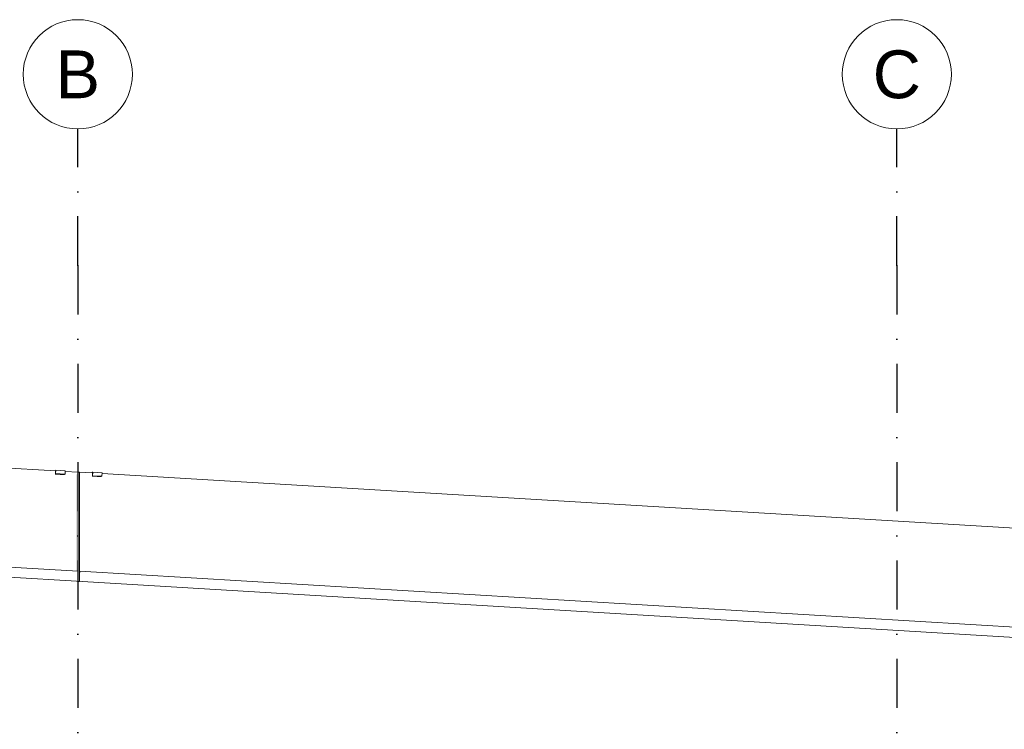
# Model space of a CAD drawing. Header units: millimetres. Extents: x -7573737 to -7522798, y -9734 to 10800.
# Tile 7 of 21: x -7563987 to -7556773, y 5603 to 10800. Entities that reach past the tile are written whole.
import ezdxf
from ezdxf.enums import TextEntityAlignment as Align

# ---------------------------------------------------------------- set-up
doc = ezdxf.new("R2010")
doc.units = ezdxf.units.MM
doc.header["$MEASUREMENT"] = 0
doc.linetypes.add('Kropki i Kreski', pattern=[720, 360, -180, 0, -180])
for name, color, linetype in [('Nowe_260-A Balustrady', 7, 'Continuous'), ('Nowe_280-A Dachy Powłoki', 7, 'Continuous'), ('Nowe_410-K Osie', 7, 'Continuous')]:
    doc.layers.add(name, color=color, linetype=linetype)
for name, color, linetype, lineweight in [('Nowe_260-A Balustrady_Nr_pióra__11', 7, 'Continuous', 13), ('Nowe_260-A Balustrady_Nr_pióra__91', 7, 'Continuous', 13), ('Nowe_410-K Osie_Nr_pióra__1', 7, 'Continuous', 13), ('Nowe_410-K Osie_Nr_pióra__7', 7, 'Continuous', 13)]:
    doc.layers.add(name, color=color, linetype=linetype, lineweight=lineweight)
for name, color, linetype, lineweight, true_color in [('Nowe_260-A Balustrady_Nr_pióra__61', 7, 'Continuous', 13, 0x6a6a6a), ('Nowe_280-A Dachy Powłoki_Nr_pióra__61', 7, 'Continuous', 13, 0x6a6a6a), ('Nowe_410-K Osie_Nr_pióra__25', 7, 'Continuous', 25, 0x40a5ff)]:
    doc.layers.add(name, color=color, linetype=linetype, lineweight=lineweight, true_color=true_color)
doc.styles.add('STYL_AUTOMATYCZNY_1', font='arial.ttf')

# ---------------------------------------------------------------- blocks, each defined once
blk = doc.blocks.new('ElemPrzekroju_2', base_point=(-6982742.1, 0))
at = {"layer": 'Nowe_280-A Dachy Powłoki_Nr_pióra__61', "color": 251, "linetype": 'Continuous', "lineweight": 13, "true_color": 0x6a6a6a}
for p, q in [((-7569230.3, 7026.4), (-7563487.3, 6681.8)), ((-7563487.3, 6681.8), (-7545724.4, 5616.1))]:
    blk.add_line(p, q, dxfattribs=at)
blk = doc.blocks.new('ElemPrzekroju_7', base_point=(-6982742.1, 0))
at = {"layer": 'Nowe_260-A Balustrady_Nr_pióra__61', "linetype": 'Continuous', "lineweight": 0, "true_color": 0x1a1a1a}
for points in [[(-7568993, 7083.8), (-7568993.1, 7083.6), (-7568995.3, 7012.3), (-7568995.2, 7012.3)], [(-7563558, 6761.3), (-7563557.7, 6761.3), (-7563558.1, 6761.3)], [(-7563557.7, 6761.3), (-7563558, 6761.3), (-7563557.7, 6686.8)], [(-7563547.7, 6736.2), (-7563547.7, 6735.9), (-7563547.7, 6735.7), (-7563546.2, 6760.6), (-7563546.2, 6760.6)]]:
    blk.add_hatch(color=250, dxfattribs=at).paths.add_polyline_path(points)
at = {"layer": 'Nowe_260-A Balustrady_Nr_pióra__11', "color": 7, "linetype": 'Continuous', "lineweight": 13}
for p, q in [((-7568993, 7086.8), (-7568995.3, 7012.3)), ((-7568975.8, 7086.8), (-7568993, 7086.8)), ((-7568993, 7086.8), (-7563557.7, 6761.3)), ((-7563547.7, 6760.7), (-7563546.2, 6760.6)), ((-7563546.2, 6760.6), (-7563547.7, 6735.7)), ((-7563550.6, 6686), (-7563550.7, 6685.6))]:
    blk.add_line(p, q, dxfattribs=at)
blk = doc.blocks.new('ElemPrzekroju_8', base_point=(-6982742.1, 0))
at = {"layer": 'Nowe_260-A Balustrady_Nr_pióra__11', "color": 7, "linetype": 'Continuous', "lineweight": 13}
for p, q in [((-7563557.7, 7486.3), (-7563561.6, 7486.4)), ((-7563561.6, 7486.4), (-7563557.7, 7486.2)), ((-7563561.6, 7486.3), (-7563561.6, 7486.4)), ((-7563553.6, 7486.2), (-7563553.7, 7486.2))]:
    blk.add_line(p, q, dxfattribs=at)
blk = doc.blocks.new('ElemPrzekroju_10', base_point=(-6982742.1, 0))
at = {"layer": 'Nowe_260-A Balustrady_Nr_pióra__61', "linetype": 'Continuous', "lineweight": 0, "true_color": 0x1a1a1a}
for points in [[(-7563547.5, 6760.7), (-7563546.2, 6760.6), (-7563546.2, 6761.1), (-7563547.4, 6761.1)], [(-7563550.7, 6685.6), (-7563550.7, 6685.6), (-7563550.7, 6686.2)], [(-7563550.6, 6686), (-7563549.2, 6685.5), (-7563547.9, 6685.5), (-7563547.7, 6685.8)]]:
    blk.add_hatch(color=250, dxfattribs=at).paths.add_polyline_path(points)
at = {"layer": 'Nowe_260-A Balustrady_Nr_pióra__11', "color": 7, "linetype": 'Continuous', "lineweight": 13}
for p, q in [((-7563546.2, 6761.1), (-7563547.7, 6736.1)), ((-7563547.4, 6761.1), (-7563546.2, 6761.1)), ((-7563546.2, 6761.1), (-7545712.7, 5691)), ((-7563550.7, 6686), (-7563550.7, 6685.6))]:
    blk.add_line(p, q, dxfattribs=at)
blk = doc.blocks.new('ElemPrzekroju_17', base_point=(-6982742.1, 0))
at = {"layer": 'Nowe_260-A Balustrady_Nr_pióra__11', "color": 7, "linetype": 'Continuous', "lineweight": 13}
blk.add_line((-7545894.1, 6427.3), (-7563382.8, 7476.1), dxfattribs=at)
at = {"layer": 'Nowe_260-A Balustrady_Nr_pióra__91', "color": 7, "linetype": 'Continuous', "lineweight": 13}
for p, q in [((-7563456.3, 7485.3), (-7563456.3, 7485.3)), ((-7563456.3, 7485.3), (-7563456.3, 7485.3)), ((-7563451.5, 7485.3), (-7563451.4, 7485.3)), ((-7563382.6, 7481.2), (-7563382.5, 7481.2)), ((-7563382.5, 7481.2), (-7563382.5, 7481.2))]:
    blk.add_line(p, q, dxfattribs=at)
blk = doc.blocks.new('ElemPrzekroju_18', base_point=(-6982742.1, 0))
at = {"layer": 'Nowe_260-A Balustrady_Nr_pióra__91', "color": 7, "linetype": 'Continuous', "lineweight": 13}
blk.add_line((-7563652.5, 7491.8), (-7563652.2, 7496.8), dxfattribs=at)
blk = doc.blocks.new('ElemPrzekroju_20', base_point=(-6982742.1, 0))
at = {"layer": 'Nowe_260-A Balustrady_Nr_pióra__61', "linetype": 'Continuous', "lineweight": 0, "true_color": 0x1a1a1a}
for points in [[(-7568876.7, 7778.8), (-7568806.8, 7774.6), (-7568801.8, 7781.6), (-7568871.7, 7785.8), (-7568870.5, 7805.8), (-7568873.6, 7806), (-7568875.2, 7803.7)], [(-7563728.6, 7468.9), (-7563658.7, 7464.7), (-7563653.7, 7471.8), (-7563723.6, 7476), (-7563722.4, 7496), (-7563725.5, 7496.2), (-7563727.1, 7493.9)], [(-7563557.9, 7486.1), (-7563572.7, 7465.2), (-7563572.7, 6762.2), (-7563557.7, 6761.3), (-7563557.7, 7486.1)]]:
    blk.add_hatch(color=250, dxfattribs=at).paths.add_polyline_path(points)
at = {"layer": 'Nowe_260-A Balustrady_Nr_pióra__11', "color": 7, "linetype": 'Continuous', "lineweight": 13}
for p, q in [((-7568980.3, 7086.8), (-7568980.3, 7812.4)), ((-7568980.3, 7812.4), (-7568870.5, 7805.8)), ((-7568800.6, 7801.6), (-7563722.4, 7496)), ((-7563652.5, 7491.8), (-7563557.7, 7486.1))]:
    blk.add_line(p, q, dxfattribs=at)
at = {"layer": 'Nowe_260-A Balustrady_Nr_pióra__91', "color": 7, "linetype": 'Continuous', "lineweight": 13}
for p, q in [((-7568870.2, 7810.8), (-7568871.7, 7785.8)), ((-7568800.3, 7806.6), (-7568870.2, 7810.8)), ((-7568800.3, 7806.6), (-7568801.8, 7781.6)), ((-7568801.8, 7781.6), (-7568871.7, 7785.8)), ((-7563722.1, 7501), (-7563723.6, 7476)), ((-7563653.7, 7471.8), (-7563723.6, 7476)), ((-7563652.2, 7496.8), (-7563722.1, 7501)), ((-7563652.2, 7496.8), (-7563653.7, 7471.8))]:
    blk.add_line(p, q, dxfattribs=at)
blk = doc.blocks.new('ElemPrzekroju_23', base_point=(-6982742.1, 0))
at = {"layer": 'Nowe_260-A Balustrady_Nr_pióra__61', "linetype": 'Continuous', "lineweight": 0, "true_color": 0x1a1a1a}
for points in [[(-7563553.5, 7486.2), (-7563553.5, 7486.2), (-7563551.9, 7486.1), (-7563551.9, 7486.3)], [(-7563457.3, 7454.2), (-7563388.3, 7450.1), (-7563384.8, 7456.2), (-7563453.7, 7460.4), (-7563452.6, 7480.3), (-7563455.1, 7480.5), (-7563455.8, 7479.2)], [(-7563456.6, 7480.6), (-7563452.6, 7480.3), (-7563453.7, 7460.4), (-7563452.9, 7460.4), (-7563451.5, 7485.3), (-7563456.3, 7485.3)], [(-7563384, 7456.2), (-7563452.9, 7460.4), (-7563453.7, 7460.4), (-7563384.8, 7456.2)], [(-7563547.7, 6760.7), (-7563547.5, 6760.7), (-7563547.4, 6761.1), (-7563547.7, 6760.7)]]:
    blk.add_hatch(color=250, dxfattribs=at).paths.add_polyline_path(points)
at = {"layer": 'Nowe_260-A Balustrady_Nr_pióra__11', "color": 7, "linetype": 'Continuous', "lineweight": 13}
for p, q in [((-7563553.5, 7486.2), (-7563551.9, 7486.3)), ((-7563551.9, 7486.1), (-7563551.9, 7486.3)), ((-7563551.9, 7486.3), (-7563452.6, 7480.3)), ((-7563382.8, 7476.1), (-7545890.1, 6426.6))]:
    blk.add_line(p, q, dxfattribs=at)
at = {"layer": 'Nowe_260-A Balustrady_Nr_pióra__91', "color": 7, "linetype": 'Continuous', "lineweight": 13}
for p, q in [((-7563456.6, 7480.6), (-7563456.3, 7485.3)), ((-7563456.3, 7485.3), (-7563451.5, 7485.3)), ((-7563453.7, 7460.4), (-7563452.6, 7480.3)), ((-7563452.9, 7460.4), (-7563453.7, 7460.4)), ((-7563384.8, 7456.2), (-7563453.7, 7460.4)), ((-7563451.5, 7485.3), (-7563452.9, 7460.4)), ((-7563384, 7456.2), (-7563452.9, 7460.4)), ((-7563382.5, 7481.2), (-7563451.5, 7485.3)), ((-7563384, 7456.2), (-7563384.8, 7456.2)), ((-7563382.5, 7481.2), (-7563384, 7456.2))]:
    blk.add_line(p, q, dxfattribs=at)
blk = doc.blocks.new('ElemPrzekroju_24', base_point=(-6982742.1, 0))
at = {"layer": 'Nowe_260-A Balustrady_Nr_pióra__61', "linetype": 'Continuous', "lineweight": 0, "true_color": 0x1a1a1a}
blk.add_hatch(color=250, dxfattribs=at).paths.add_polyline_path([(-7563557.7, 7486.2), (-7563557.7, 7486.1), (-7563557.7, 6761.3), (-7563557.7, 7486.4)])
at = {"layer": 'Nowe_260-A Balustrady_Nr_pióra__11', "color": 7, "linetype": 'Continuous', "lineweight": 13}
for p, q in [((-7563557.7, 7486.2), (-7563557.7, 7486.4)), ((-7563557.7, 7486.4), (-7563547.7, 7485.8)), ((-7563557.7, 6686.4), (-7563557.7, 7486.4)), ((-7563557.7, 7486.1), (-7563557.7, 7486.2)), ((-7563547.7, 6685.8), (-7563547.7, 7485.8)), ((-7563557.7, 6686.4), (-7563547.7, 6685.8))]:
    blk.add_line(p, q, dxfattribs=at)
blk = doc.blocks.new('Standardowy znacznik osi[4]', base_point=(-7563560.7, 10000))
at = {"layer": 'Nowe_410-K Osie_Nr_pióra__25', "color": 161, "linetype": 'Kropki i Kreski', "lineweight": 25, "true_color": 0x40a5ff}
for q in [(-7563560.7, 10000), (-7563560.7, -7933.8)]:
    blk.add_line((-7563560.7, 9000), q, dxfattribs=at)
blk.add_point((-7563560.7, 9000), dxfattribs=at)
blk.add_point((-7563560.7, 9000), dxfattribs=at)
at = {"layer": 'Nowe_410-K Osie_Nr_pióra__7', "color": 7, "linetype": 'Continuous', "lineweight": 13}
blk.add_circle((-7563560.7, 10400), 400, dxfattribs=at)
at = {"layer": 'Nowe_410-K Osie_Nr_pióra__1', "color": 7, "lineweight": 13, "style": 'STYL_AUTOMATYCZNY_1'}
for tag, p in [('AC_MarkerText_1_0', (-7563560.7, 10575)), ('AC_MarkerText_1_1', (-7563560.7, -9158.8))]:
    blk.add_attdef(tag, text='', height=350, rotation=360, dxfattribs=at).set_placement(p, align=Align.TOP_CENTER)
blk = doc.blocks.new('Standardowy znacznik osi[5]', base_point=(-7557560.4, 10000))
at = {"layer": 'Nowe_410-K Osie_Nr_pióra__25', "color": 161, "linetype": 'Kropki i Kreski', "lineweight": 25, "true_color": 0x40a5ff}
for q in [(-7557560.4, 10000), (-7557560.4, -7933.8)]:
    blk.add_line((-7557560.4, 9000), q, dxfattribs=at)
blk.add_point((-7557560.4, 9000), dxfattribs=at)
blk.add_point((-7557560.4, 9000), dxfattribs=at)
at = {"layer": 'Nowe_410-K Osie_Nr_pióra__7', "color": 7, "linetype": 'Continuous', "lineweight": 13}
blk.add_circle((-7557560.4, 10400), 400, dxfattribs=at)
at = {"layer": 'Nowe_410-K Osie_Nr_pióra__1', "color": 7, "lineweight": 13, "style": 'STYL_AUTOMATYCZNY_1'}
for tag, p in [('AC_MarkerText_1_0', (-7557560.4, 10575)), ('AC_MarkerText_1_1', (-7557560.4, -9158.8))]:
    blk.add_attdef(tag, text='', height=350, rotation=360, dxfattribs=at).set_placement(p, align=Align.TOP_CENTER)

msp = doc.modelspace()

# ---------------------------------------------------------------- block references
at = {"layer": 'Nowe_260-A Balustrady', "lineweight": 0}
for name in ['ElemPrzekroju_20', 'ElemPrzekroju_18', 'ElemPrzekroju_8', 'ElemPrzekroju_24', 'ElemPrzekroju_23', 'ElemPrzekroju_17', 'ElemPrzekroju_7', 'ElemPrzekroju_10']:
    msp.add_blockref(name, (-6982742.1, 0), dxfattribs=at)
at = {"layer": 'Nowe_280-A Dachy Powłoki', "lineweight": 0}
msp.add_blockref('ElemPrzekroju_2', (-6982742.1, 0), dxfattribs=at)
at = {"layer": 'Nowe_410-K Osie', "color": 8, "linetype": 'Continuous', "lineweight": 13}
ref = msp.add_blockref('Standardowy znacznik osi[4]', (-7563560.7, 10000), dxfattribs=at)
ref.add_attrib('AC_MarkerText_1', 'B', dxfattribs={"layer": 'Nowe_410-K Osie_Nr_pióra__1', "color": 7, "lineweight": 13, "height": 350, "rotation": 360, "style": 'STYL_AUTOMATYCZNY_1'}).set_placement((-7563560.7, 10575), align=Align.TOP_CENTER)
ref = msp.add_blockref('Standardowy znacznik osi[5]', (-7557560.4, 10000), dxfattribs=at)
ref.add_attrib('AC_MarkerText_1', 'C', dxfattribs={"layer": 'Nowe_410-K Osie_Nr_pióra__1', "color": 7, "lineweight": 13, "height": 350, "rotation": 360, "style": 'STYL_AUTOMATYCZNY_1'}).set_placement((-7557560.4, 10575), align=Align.TOP_CENTER)

doc.saveas('drawing.dxf')
